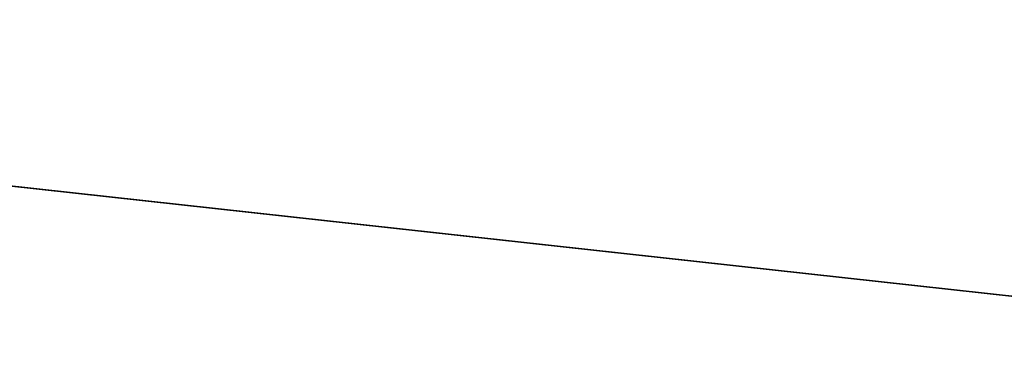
# Model space of a CAD drawing. Extents: x -473 to 473, y -452 to 494.
# Tile 132 of 256: x -48.81 to -37.99, y -427.89 to -424.2. Entities that reach past the tile are written whole.
import ezdxf

# ---------------------------------------------------------------- set-up
doc = ezdxf.new("R2010")
doc.units = 0
doc.layers.get('0').update_dxf_attribs({"color": 13, "linetype": 'CONTINUOUS'})

# ---------------------------------------------------------------- blocks, each defined once
blk = doc.blocks.new('__511__001_1')
for p, q in [((-32.848, -427.798, 29.5), (-65.52, -424.203, 29.5)), ((-32.848, -427.798, 27.5), (-65.52, -424.203, 27.5)), ((-65.52, -424.203, 6.5), (-32.848, -427.798, 6.5)), ((-65.52, -424.203, 8.5), (-32.848, -427.798, 8.5))]:
    blk.add_line(p, q)
at = {"color": 8}
mesh = blk.add_polyface(dxfattribs=at)
corners = [(-65.52, -424.203, 29.5), (-32.848, -427.798, 27.5), (-65.52, -424.203, 27.5), (-32.848, -427.798, 29.5)]
mesh.append_faces([[corners[k] for k in face] for face in [(0, 1, 2), (1, 0, 3)]], dxfattribs={"vtx0": -1, "color": 8})
mesh = blk.add_polyface(dxfattribs=at)
corners = [(-65.52, -424.203, 8.5), (-32.848, -427.798, 6.5), (-65.52, -424.203, 6.5), (-32.848, -427.798, 8.5)]
mesh.append_faces([[corners[k] for k in face] for face in [(0, 1, 2), (1, 0, 3)]], dxfattribs={"vtx0": -1, "color": 8})
mesh = blk.add_polyface(dxfattribs=at)
corners = [(-65.811, -426.182, 27.5), (-32.994, -429.792, 8.5), (-65.811, -426.182, 8.5), (-32.994, -429.792, 27.5)]
mesh.append_faces([[corners[k] for k in face] for face in [(0, 1, 2), (1, 0, 3)]], dxfattribs={"vtx0": -1, "color": 8})
blk = doc.blocks.new('SKP42D4')
blk.add_blockref('__511__001_1', (0, 0))

msp = doc.modelspace()

# ---------------------------------------------------------------- block references
msp.add_blockref('SKP42D4', (0, 0))

doc.saveas('drawing.dxf')
